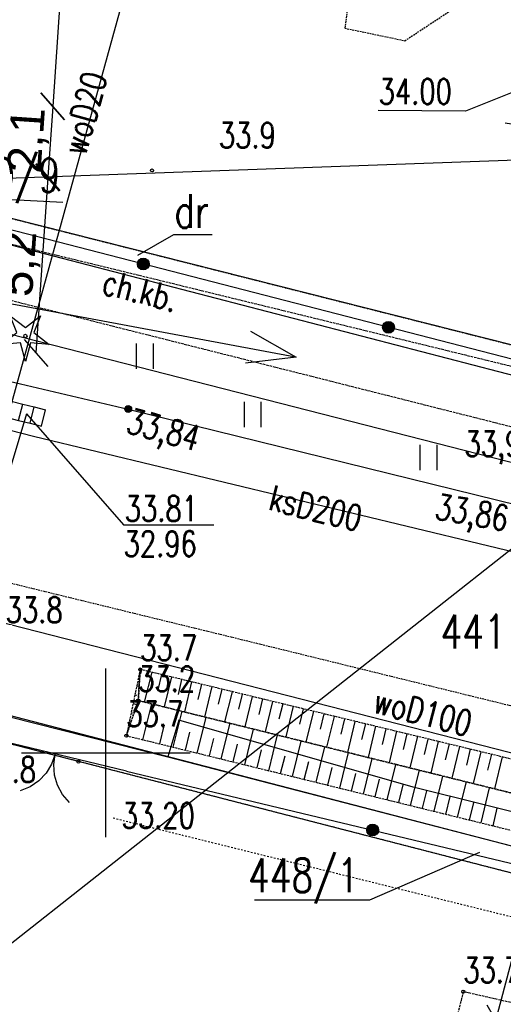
# Model space of a CAD drawing. Header units: millimetres. Extents: x 1427 to 82594, y 2364 to 16149.
# Tile 31 of 58: x 24367 to 24654, y 13220 to 13803. Entities that reach past the tile are written whole.
import ezdxf
from ezdxf.enums import TextEntityAlignment as Align

# ---------------------------------------------------------------- set-up
doc = ezdxf.new("R2010")
doc.units = ezdxf.units.MM
for name, pattern in [('1', [2, 1, -1]), ('2', [1, 0.5, -0.5]), ('423', [2, 1.5, -0.5]), ('424', [1.5, 1, -0.5]), ('9', [1.75, 1.25, -0.5]), ('901', [0])]:
    doc.linetypes.add(name, pattern=pattern)
for name, color, linetype in [('000_Inne__niezydentyfikowane_', 7, 'Continuous'), ('210-oznaczenie_konturu_uzytku_g', 7, 'Continuous'), ('211-numer_dzialki_ewidencyjnej', 7, 'Continuous'), ('218-kontur_uzytku_gruntowego', 7, 'Continuous'), ('219-dzialka_ewidencyjna', 7, 'Continuous'), ('brama', 7, 'Continuous'), ('chodnik', 7, 'Continuous'), ('chodnik-Atr17', 7, 'Continuous'), ('drzewo_iglaste', 7, 'Continuous'), ('inny_obiekt_zagospodarowania_te', 7, 'Continuous'), ('jezdnia', 7, 'Continuous'), ('kratka_sciekowa', 7, 'Continuous'), ('kraweznik', 7, 'Continuous'), ('obszar_utwardzony', 7, 'Continuous'), ('ogrodzenie_trwale', 7, 'Continuous'), ('opisy', 7, 'Continuous'), ('pikieta_naturalna', 7, 'Continuous'), ('pikieta_naturalna-Atr2', 7, 'Continuous'), ('pikieta_sztuczna', 7, 'Continuous'), ('pikieta_sztuczna-Atr2', 7, 'Continuous'), ('przewod_elektroenergetyczny_nis', 7, 'Continuous'), ('przewod_elektroenergetyczny_pod', 7, 'Continuous'), ('przewod_gazowy', 7, 'Continuous'), ('przewod_kanalizacyjny', 7, 'Continuous'), ('przewod_kanalizacyjny-Atr1', 7, 'Continuous'), ('przewod_telekomunikacyjny_podzi', 7, 'Continuous'), ('przewod_wodociagowy', 7, 'Continuous'), ('przewod_wodociagowy-Atr1', 7, 'Continuous'), ('rzedna-Atr2', 7, 'Continuous'), ('rzedna-Atr3', 7, 'Continuous'), ('skarpa_nieumocniona', 7, 'Continuous'), ('trawnik', 7, 'Continuous')]:
    doc.layers.add(name, color=color, linetype=linetype)
doc.styles.get("Standard").update_dxf_attribs({"font": 'arial.ttf'})
doc.styles.add('STYL_ARIAL', font='simplex', dxfattribs={"width": 0.75, "oblique": 0.1})
doc.dimstyles.new('ISO-25', dxfattribs={"dimtxt": 2.5, "dimasz": 2.5, "dimexe": 1.25, "dimexo": 0.625, "dimtad": 1, "dimtxsty": 'Standard', "dimcen": 2.5, "dimadec": 0, "dimazin": 0, "dimtfac": 1, "dimtmove": 0, "dimatfit": 3, "dimfxl": 1, "dimarcsym": 0})

# ---------------------------------------------------------------- blocks, each defined once
blk = doc.blocks.new('US05')
at = {"color": 7}
for points in [[(-0.525, 0.25, 0), (-0.175, 0.25, 0)], [(-0.525, -0.25, 0), (-0.525, 0.25, 0)], [(-0.175, 0.25, 0), (0.175, 0.25, 0)], [(-0.175, -0.25, 0), (-0.175, 0.25, 0)], [(0.175, 0.25, 0), (0.525, 0.25, 0)], [(0.175, -0.25, 0), (0.175, 0.25, 0)], [(0.525, -0.25, 0), (0.525, 0.25, 0)], [(-0.525, -0.25, 0), (-0.175, -0.25, 0)], [(-0.175, -0.25, 0), (0.175, -0.25, 0)], [(0.175, -0.25, 0), (0.525, -0.25, 0)]]:
    blk.add_polyline3d(points, dxfattribs=at)
blk = doc.blocks.new('OK02')
at = {"color": 7}
for points in [[(-0.75, 1.299, 0), (-0.4963, 1.1147, 0), (-0.2865, 0.8817, 0), (-0.1297, 0.6101, 0), (-0.0328, 0.3119, 0), (0, 0, 0)], [(0, 0, 0), (0.0328, 0.3119, 0), (0.1297, 0.6101, 0), (0.2865, 0.8817, 0), (0.4963, 1.1147, 0), (0.75, 1.299, 0)]]:
    blk.add_polyline3d(points, dxfattribs=at)
blk = doc.blocks.new('PW01')
at = {"color": 7}
blk.add_polyline3d([(0.045, 0, 0), (0.0318, -0.0318, 0), (0, -0.045, 0), (-0.0318, -0.0318, 0), (-0.045, 0, 0), (-0.0318, 0.0318, 0), (0, 0.045, 0), (0.0318, 0.0318, 0), (0.045, 0, 0)], dxfattribs=at)
blk = doc.blocks.new('921')
at = {"color": 0}
for p, q in [((-0.25, 0.1), (-0.45, 0.6)), ((-0.45, 0.6), (0, 0.25)), ((0, 0.25), (0.45, 0.6)), ((0.45, 0.6), (0.25, 0.1)), ((-0.7, -0.25), (-0.25, 0.1)), ((0.25, 0.1), (0.7, -0.25)), ((-0.15, -0.2), (-0.7, -0.25)), ((0, -0.75), (-0.15, -0.2)), ((0.15, -0.2), (0, -0.75)), ((0.7, -0.25), (0.15, -0.2))]:
    blk.add_line(p, q, dxfattribs=at)
blk.add_circle((0, 0), 0.05, dxfattribs=at)
blk = doc.blocks.new('TU04')
at = {"color": 7}
for points in [[(0, 0, 0), (0, 0.75, 0)], [(0.5, 0, 0), (0.5, 0.75, 0)]]:
    blk.add_polyline3d(points, dxfattribs=at)
blk = doc.blocks.new('801')
at = {"color": 0}
for radius in [0.1, 0.09, 0.08, 0.07, 0.06, 0.05, 0.04, 0.03, 0.02, 0.01]:
    blk.add_circle((0, 0), radius, dxfattribs=at)
blk = doc.blocks.new('_Oblique')
at = {"color": 0, "linetype": 'ByBlock', "lineweight": -2}
blk.add_line((-0.5, -0.5), (0.5, 0.5), dxfattribs=at)
blk = doc.blocks.new('*D74')
at = {"color": 0, "lineweight": -2, "transparency": 16777216}
blk.add_line((23467.95, 13676.71), (24785.55, 13724.18), dxfattribs=at)
at = {"layer": 'Defpoints', "color": 0, "transparency": 16777216}
for p in [(24785.55, 13724.18), (24785.55, 13724.14), (23467.95, 13676.67)]:
    blk.add_point(p, dxfattribs=at)
at = {"color": 0, "lineweight": -2, "transparency": 16777216, "xscale": 15, "yscale": 15, "zscale": 15}
for p, rotation in [((24785.55, 13724.18), 2.063234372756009), ((23467.95, 13676.71), 182.063234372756)]:
    blk.add_blockref('_Oblique', p, dxfattribs=dict(at, rotation=rotation))
at = {"color": 0, "transparency": 16777216, "insert": (24126.29, 13713.08), "char_height": 20, "attachment_point": 5, "rotation": 2.06323}
blk.add_mtext('67,0', dxfattribs=at)
blk = doc.blocks.new('*D75')
at = {"color": 0, "lineweight": -2, "transparency": 16777216}
blk.add_line((24408.78, 14073.88), (24386.74, 13751.43), dxfattribs=at)
at = {"layer": 'Defpoints', "color": 0, "transparency": 16777216}
for p in [(24807.79, 14046.61), (24386.74, 13751.43), (24785.76, 13724.16)]:
    blk.add_point(p, dxfattribs=at)
at = {"color": 0, "lineweight": -2, "transparency": 16777216, "xscale": 15, "yscale": 15, "zscale": 15}
for p, rotation in [((24408.78, 14073.88), 86.09152661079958), ((24386.74, 13751.43), 266.0915266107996)]:
    blk.add_blockref('_Oblique', p, dxfattribs=dict(at, rotation=rotation))
at = {"color": 0, "transparency": 16777216, "insert": (24385.15, 13913.51), "char_height": 20, "attachment_point": 5, "rotation": 86.09153}
blk.add_mtext('16,03', dxfattribs=at)
blk = doc.blocks.new('*D76')
at = {"color": 0, "lineweight": -2, "transparency": 16777216}
blk.add_line((24386.74, 13751.43), (24383.88, 13709.52), dxfattribs=at)
at = {"layer": 'Defpoints', "color": 0, "transparency": 16777216}
for p in [(24928.22, 13714.43), (24383.88, 13709.52), (24925.36, 13672.53)]:
    blk.add_point(p, dxfattribs=at)
at = {"color": 0, "lineweight": -2, "transparency": 16777216, "xscale": 15, "yscale": 15, "zscale": 15}
for p, rotation in [((24386.74, 13751.43), 86.09152661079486), ((24383.88, 13709.52), 266.0915266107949)]:
    blk.add_blockref('_Oblique', p, dxfattribs=dict(at, rotation=rotation))
at = {"color": 0, "transparency": 16777216, "insert": (24372.7, 13731.34), "char_height": 20, "attachment_point": 5, "rotation": 86.09153}
blk.add_mtext('2,1', dxfattribs=at)
blk = doc.blocks.new('*D77')
at = {"color": 0, "lineweight": -2, "transparency": 16777216}
blk.add_line((24383.74, 13709.14), (24376.76, 13605.43), dxfattribs=at)
at = {"layer": 'Defpoints', "color": 0, "transparency": 16777216}
for p in [(24782.99, 13682.26), (24376.76, 13605.43), (24776.01, 13578.54)]:
    blk.add_point(p, dxfattribs=at)
at = {"color": 0, "lineweight": -2, "transparency": 16777216, "xscale": 15, "yscale": 15, "zscale": 15}
for p, rotation in [((24383.74, 13709.14), 86.1474941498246), ((24376.76, 13605.43), 266.1474941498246)]:
    blk.add_blockref('_Oblique', p, dxfattribs=dict(at, rotation=rotation))
at = {"color": 0, "transparency": 16777216, "insert": (24367.64, 13658.13), "char_height": 20, "attachment_point": 5, "rotation": 86.14749}
blk.add_mtext('5,2', dxfattribs=at)
blk = doc.blocks.new('*D105')
at = {"color": 0, "lineweight": -2, "transparency": 16777216}
for p, q in [((24649.15, 13210.27), (24785.43, 13724.17)), ((24784.82, 13724.33), (24784.22, 13724.5)), ((24648.54, 13210.43), (24647.94, 13210.59))]:
    blk.add_line(p, q, dxfattribs=at)
at = {"layer": 'Defpoints', "color": 0, "transparency": 16777216}
for p in [(24785.43, 13724.17), (24785.43, 13724.17), (24649.15, 13210.27)]:
    blk.add_point(p, dxfattribs=at)
at = {"color": 0, "lineweight": -2, "transparency": 16777216, "xscale": 15, "yscale": 15, "zscale": 15}
for p, rotation in [((24785.43, 13724.17), 75.14792138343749), ((24649.15, 13210.27), 255.1479213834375)]:
    blk.add_blockref('_Oblique', p, dxfattribs=dict(at, rotation=rotation))
at = {"color": 0, "transparency": 16777216, "insert": (24705.06, 13470.46), "char_height": 20, "attachment_point": 5, "rotation": 75.14792}
blk.add_mtext('26,58', dxfattribs=at)

msp = doc.modelspace()

# ---------------------------------------------------------------- linework, layer by layer
msp.add_line((24350.606, 13246.966), (24730.313, 13546.15))
at = {"layer": '000_Inne__niezydentyfikowane_', "color": 7}
for points in [[(24439.347, 13417.873, 0), (24438.747, 13415.473, 0)], [(24445.347, 13416.473, 0), (24440.947, 13398.673, 0)], [(24451.147, 13415.073, 0), (24448.947, 13406.073, 0)], [(24457.147, 13413.673, 0), (24452.747, 13395.873, 0)], [(24436.547, 13408.273, 0), (24437.947, 13408.073, 0)], [(24462.947, 13412.073, 0), (24460.947, 13403.273, 0)], [(24468.947, 13410.673, 0), (24464.747, 13392.873, 0)], [(24474.947, 13409.273, 0), (24472.747, 13400.273, 0)], [(24480.947, 13407.873, 0), (24476.547, 13389.873, 0)], [(24435.347, 13403.073, 0), (24436.547, 13402.873, 0)], [(24486.947, 13406.473, 0), (24484.747, 13397.473, 0)], [(24492.947, 13404.873, 0), (24488.547, 13387.073, 0)], [(24498.947, 13403.473, 0), (24496.747, 13394.473, 0)], [(24504.947, 13402.073, 0), (24500.547, 13384.073, 0)], [(24434.347, 13397.873, 0), (24436.547, 13397.273, 0)], [(24440.147, 13376.473, 0), (24445.347, 13397.673, 0)], [(24510.947, 13400.673, 0), (24508.747, 13391.473, 0)], [(24516.947, 13399.073, 0), (24512.547, 13381.073, 0)], [(24522.947, 13397.673, 0), (24520.747, 13388.673, 0)], [(24529.147, 13396.273, 0), (24524.747, 13378.073, 0)], [(24433.147, 13392.473, 0), (24433.947, 13392.473, 0)], [(24458.147, 13372.073, 0), (24463.347, 13393.273, 0)], [(24535.147, 13394.673, 0), (24532.947, 13385.673, 0)], [(24541.147, 13393.273, 0), (24536.747, 13375.073, 0)], [(24547.347, 13391.873, 0), (24545.147, 13382.673, 0)], [(24553.347, 13390.273, 0), (24548.947, 13372.073, 0)], [(24432.147, 13387.273, 0), (24433.147, 13387.073, 0)], [(24450.147, 13374.073, 0), (24452.747, 13384.673, 0)], [(24472.347, 13368.473, 0), (24477.547, 13389.673, 0)], [(24486.547, 13365.073, 0), (24491.747, 13386.273, 0)], [(24559.547, 13388.873, 0), (24557.347, 13379.673, 0)], [(24565.747, 13387.273, 0), (24561.347, 13368.873, 0)], [(24571.947, 13385.873, 0), (24569.547, 13376.673, 0)], [(24577.947, 13384.473, 0), (24573.547, 13365.873, 0)], [(24430.947, 13382.073, 0), (24431.147, 13382.073, 0)], [(24465.347, 13370.273, 0), (24467.947, 13380.873, 0)], [(24500.547, 13361.673, 0), (24505.747, 13382.673, 0)], [(24514.747, 13358.073, 0), (24519.947, 13379.273, 0)], [(24584.147, 13382.873, 0), (24581.947, 13373.673, 0)], [(24590.347, 13381.473, 0), (24585.947, 13362.873, 0)], [(24596.547, 13379.873, 0), (24594.347, 13370.673, 0)], [(24602.747, 13378.473, 0), (24598.347, 13359.873, 0)], [(24479.547, 13366.873, 0), (24482.147, 13377.273, 0)], [(24493.547, 13363.273, 0), (24496.147, 13373.873, 0)], [(24528.747, 13354.673, 0), (24533.947, 13375.673, 0)], [(24608.947, 13376.873, 0), (24606.747, 13367.673, 0)], [(24615.147, 13375.473, 0), (24610.747, 13356.673, 0)], [(24621.547, 13373.873, 0), (24619.147, 13364.473, 0)], [(24627.747, 13372.473, 0), (24623.147, 13353.673, 0)], [(24507.747, 13359.873, 0), (24510.347, 13370.473, 0)], [(24521.747, 13356.473, 0), (24524.347, 13366.873, 0)], [(24542.747, 13351.273, 0), (24547.947, 13372.273, 0)], [(24556.747, 13347.873, 0), (24561.947, 13368.873, 0)], [(24633.947, 13370.873, 0), (24631.747, 13361.473, 0)], [(24640.347, 13369.273, 0), (24635.747, 13350.473, 0)], [(24646.547, 13367.873, 0), (24644.347, 13358.473, 0)], [(24535.747, 13352.873, 0), (24538.347, 13363.473, 0)], [(24570.747, 13344.273, 0), (24575.947, 13365.273, 0)], [(24584.747, 13340.873, 0), (24589.947, 13361.873, 0)], [(24652.947, 13366.273, 0), (24648.347, 13347.473, 0)], [(24549.747, 13349.473, 0), (24552.347, 13360.073, 0)], [(24563.747, 13346.073, 0), (24566.347, 13356.473, 0)], [(24598.747, 13337.473, 0), (24603.947, 13358.473, 0)], [(24577.747, 13342.673, 0), (24580.347, 13353.073, 0)], [(24591.747, 13339.273, 0), (24594.347, 13349.673, 0)], [(24612.747, 13334.073, 0), (24617.747, 13354.873, 0)], [(24626.547, 13330.673, 0), (24631.747, 13351.473, 0)], [(24605.747, 13335.873, 0), (24608.347, 13346.273, 0)], [(24640.547, 13327.273, 0), (24645.547, 13348.073, 0)], [(24619.547, 13332.273, 0), (24622.147, 13342.873, 0)], [(24633.547, 13328.873, 0), (24636.147, 13339.273, 0)], [(24647.547, 13325.473, 0), (24649.947, 13335.873, 0)]]:
    msp.add_polyline3d(points, dxfattribs=at)
at = {"layer": '210-oznaczenie_konturu_uzytku_g', "color": 3}
msp.add_polyline3d([(24481.253, 13675.393, 0), (24458.365, 13675.393, 0), (24436.909, 13663.235, 0)], dxfattribs=at)
at = {"layer": '211-numer_dzialki_ewidencyjnej', "color": 7}
msp.add_polyline3d([(24506.321, 13281.601, 0), (24574.505, 13281.601, 0), (24639.767, 13309.849, 0)], dxfattribs=at)
at = {"layer": '218-kontur_uzytku_gruntowego', "color": 3, "linetype": '2'}
for points in [[(24166.747, 13734.473, 0), (24713.747, 13596.273, 0)], [(25080.147, 13188.873, 0), (24346.547, 13377.873, 0)]]:
    msp.add_polyline3d(points, dxfattribs=at)
at = {"layer": '219-dzialka_ewidencyjna', "color": 7}
for points in [[(24713.747, 13596.273, 0), (24166.747, 13734.473, 0)], [(24711.747, 13578.473, 0), (24164.347, 13720.473, 0)], [(25087.547, 13201.873, 0), (24350.347, 13393.473, 0)], [(25080.147, 13188.873, 0), (24346.547, 13377.873, 0)]]:
    msp.add_polyline3d(points, dxfattribs=at)
at = {"layer": 'brama', "color": 7}
msp.add_polyline3d([(24430.347, 13357.873, 0), (24345.947, 13378.073, 0)], dxfattribs=at)
at = {"layer": 'chodnik', "color": 7, "linetype": '423'}
for points in [[(23936.547, 13774.873, 0), (23927.547, 13745.673, 0), (24226.147, 13670.873, 0), (24686.607, 13554.693, 0), (24692.187, 13589.213, 0), (24232.947, 13701.273, 0), (23936.547, 13774.873, 0)], [(24603.747, 13124.673, 0), (24625.947, 13120.473, 0), (24649.147, 13210.273, 0), (24917.747, 13141.073, 0), (24923.347, 13160.673, 0), (24629.947, 13227.273, 0), (24603.747, 13124.673, 0)]]:
    msp.add_polyline3d(points, dxfattribs=at)
at = {"layer": 'inny_obiekt_zagospodarowania_te', "color": 7, "linetype": '1'}
msp.add_polyline3d([(25044.747, 13175.873, 0), (24422.147, 13330.073, 0)], dxfattribs=at)
at = {"layer": 'jezdnia', "color": 7, "linetype": '424'}
for points in [[(23847.747, 13594.873, 0), (24498.347, 13435.873, 0)], [(24498.347, 13435.873, 0), (25024.547, 13306.673, 0)]]:
    msp.add_polyline3d(points, dxfattribs=at)
at = {"layer": 'kraweznik', "color": 7}
msp.add_polyline3d([(23574.547, 13784.873, 0), (23811.747, 13722.473, 0), (23924.947, 13695.073, 0), (23928.547, 13694.273, 0), (24327.147, 13596.673, 0), (24431.467, 13572.253, 0), (24663.307, 13515.133, 0), (24684.667, 13535.873, 0), (24686.607, 13554.693, 0), (24692.187, 13589.213, 0), (24775.547, 13564.893, 0)], dxfattribs=at)
at = {"layer": 'obszar_utwardzony', "color": 7, "linetype": '424'}
msp.add_polyline3d([(24528.753, 13901.399, 0), (24522.915, 13873.709, 0), (24520.347, 13861.523, 0), (24567.147, 13849.323, 0), (24559.747, 13797.723, 0), (24595.347, 13790.323, 0), (24625.347, 13810.123, 0), (24646.547, 13836.923, 0), (24667.947, 13833.573, 0)], dxfattribs=at)
at = {"layer": 'ogrodzenie_trwale', "color": 7, "linetype": '901'}
for points in [[(24654.807, 13741.773, 0), (24706.447, 13733.633, 0), (24689.207, 13593.953, 0), (24175.747, 13726.273, 0), (24219.547, 13910.273, 0), (24646.547, 13837.873, 0)], [(24430.347, 13357.873, 0), (24789.747, 13271.873, 0), (25078.347, 13196.873, 0), (25065.947, 13143.873, 0), (25056.747, 13139.873, 0)]]:
    msp.add_polyline3d(points, dxfattribs=at)
at = {"layer": 'ogrodzenie_trwale', "color": 7}
for centre, radius in [((24440.355, 13658.083), 3.5), ((24440.355, 13658.083), 3.15), ((24440.355, 13658.083), 2.8), ((24440.355, 13658.083), 2.45), ((24440.355, 13658.083), 2.1), ((24440.355, 13658.083), 1.75), ((24440.355, 13658.083), 1.4), ((24440.355, 13658.083), 1.05), ((24440.355, 13658.083), 0.7), ((24585.609, 13620.651), 3.5), ((24585.609, 13620.651), 3.15), ((24585.609, 13620.651), 2.8), ((24585.609, 13620.651), 2.45), ((24585.609, 13620.651), 2.1), ((24585.609, 13620.651), 1.75), ((24585.609, 13620.651), 1.4), ((24585.609, 13620.651), 1.05), ((24585.609, 13620.651), 0.7), ((24576.229, 13322.965), 3.5), ((24576.229, 13322.965), 3.15), ((24576.229, 13322.965), 2.8), ((24576.229, 13322.965), 2.45), ((24576.229, 13322.965), 2.1), ((24576.229, 13322.965), 1.75), ((24576.229, 13322.965), 1.4), ((24576.229, 13322.965), 1.05), ((24576.229, 13322.965), 0.7)]:
    msp.add_circle(centre, radius, dxfattribs=at)
at = {"layer": 'opisy', "color": 7}
for points in [[(24418.147, 13318.673, 0), (24418.147, 13418.673, 0)], [(24368.147, 13368.673, 0), (24468.147, 13368.673, 0)]]:
    msp.add_polyline3d(points, dxfattribs=at)
at = {"layer": 'przewod_elektroenergetyczny_nis', "color": 1}
for points in [[(24236.537, 13658.883, 0), (24334.775, 13639.647, 0), (24530.443, 13603.071, 0)], [(24503.861, 13618.401, 0), (24530.861, 13602.921, 0), (24500.981, 13599.321, 0)]]:
    msp.add_polyline3d(points, dxfattribs=at)
at = {"layer": 'przewod_elektroenergetyczny_pod', "color": 7}
msp.add_polyline3d([(24392.689, 13694.575, 0), (24327.499, 13697.901, 0), (24313.531, 13687.257, 0)], dxfattribs=at)
at = {"layer": 'przewod_gazowy', "color": 40}
for points in [[(23298.147, 13526.473, 0), (23319.347, 13595.473, 0), (23347.547, 13641.873, 0), (23408.947, 13646.473, 0), (24329.147, 13398.073, 0), (24454.947, 13366.273, 0)], [(25814.147, 13041.473, 0), (25704.747, 13072.473, 0), (24976.347, 13254.873, 0), (24600.147, 13348.273, 0), (24461.347, 13388.073, 0), (24454.947, 13366.273, 0)], [(24454.947, 13366.273, 0), (25160.147, 13183.873, 0), (25783.347, 13030.273, 0), (25841.947, 13212.673, 0), (26541.347, 13051.473, 0), (26611.111, 13041.135, 0)]]:
    msp.add_polyline3d(points, dxfattribs=at)
at = {"layer": 'przewod_kanalizacyjny', "color": 34}
for points in [[(23216.747, 13856.873, 0), (23768.747, 13711.873, 0), (24375.347, 13556.273, 0), (24714.747, 13474.473, 0), (25164.947, 13360.073, 0)], [(24371.147, 13569.473, 0), (24328.947, 13428.673, 0), (23624.747, 13612.473, 0), (23319.147, 13677.673, 0)]]:
    msp.add_polyline3d(points, dxfattribs=at)
at = {"layer": 'przewod_telekomunikacyjny_podzi', "color": 30}
msp.add_polyline3d([(23246.747, 13975.673, 0), (23290.147, 13934.473, 0), (23375.147, 13866.873, 0), (24049.947, 13696.273, 0), (24664.347, 13539.273, 0), (25097.947, 13437.273, 0), (25266.947, 13389.673, 0)], dxfattribs=at)
at = {"layer": 'przewod_wodociagowy', "color": 5}
for points in [[(24328.347, 13452.873, 0), (24455.277, 13912.173, 0)], [(25855.147, 13071.073, 0), (25493.347, 13154.073, 0), (25310.747, 13201.673, 0), (25281.947, 13209.073, 0), (24328.347, 13452.873, 0), (24159.747, 13499.273, 0), (23467.947, 13676.673, 0), (23252.347, 13733.273, 0), (23237.147, 13735.873, 0)]]:
    msp.add_polyline3d(points, dxfattribs=at)
at = {"layer": 'rzedna-Atr2', "color": 7}
for points in [[(24691.547, 13772.673, 0), (24631.273, 13748.581, 0), (24579.439, 13748.917, 0)], [(24371.147, 13569.473, 0), (24428.705, 13503.661, 0), (24482.215, 13503.661, 0)]]:
    msp.add_polyline3d(points, dxfattribs=at)
at = {"layer": 'skarpa_nieumocniona', "color": 7, "linetype": '9'}
for points in [[(24430.347, 13378.873, 0), (24437.347, 13399.673, 0), (24438.547, 13418.073, 0), (24430.347, 13378.873, 0)], [(24430.347, 13378.873, 0), (24437.347, 13399.673, 0), (24438.547, 13418.073, 0), (24430.347, 13378.873, 0)], [(24438.547, 13418.073, 0), (24437.347, 13399.673, 0), (24797.347, 13310.473, 0), (25078.347, 13241.673, 0), (25084.947, 13260.873, 0), (24802.147, 13330.273, 0), (24438.547, 13418.073, 0)], [(24438.547, 13418.073, 0), (24437.347, 13399.673, 0), (24797.347, 13310.473, 0), (25078.347, 13241.673, 0), (25084.947, 13260.873, 0), (24802.147, 13330.273, 0), (24438.547, 13418.073, 0)], [(25078.347, 13241.673, 0), (24797.347, 13310.473, 0), (24437.347, 13399.673, 0), (24430.347, 13378.873, 0), (24793.347, 13289.673, 0), (25077.947, 13222.873, 0), (25078.347, 13241.673, 0)], [(25078.347, 13241.673, 0), (24797.347, 13310.473, 0), (24437.347, 13399.673, 0), (24430.347, 13378.873, 0), (24793.347, 13289.673, 0), (25077.947, 13222.873, 0), (25078.347, 13241.673, 0)]]:
    msp.add_polyline3d(points, dxfattribs=at)

# ---------------------------------------------------------------- block references
at = {"layer": 'brama', "color": 7, "xscale": 20, "yscale": 20, "zscale": 20, "rotation": 166.54164}
msp.add_blockref('OK02', (24388.147, 13367.973), dxfattribs=at)
at = {"layer": 'drzewo_iglaste', "color": 3, "xscale": 20, "yscale": 20, "zscale": 20}
msp.add_blockref('921', (24370.547, 13615.473), dxfattribs=at)
at = {"layer": 'kratka_sciekowa', "color": 34, "xscale": 20, "yscale": 20, "zscale": 20, "rotation": 346.0837}
msp.add_blockref('US05', (24371.147, 13569.473), dxfattribs=at)
at = {"layer": 'pikieta_naturalna', "color": 7, "xscale": 20, "yscale": 20, "zscale": 20}
for p in [(24445.547, 13713.473), (24438.547, 13418.073), (24437.347, 13399.673), (24430.347, 13378.873)]:
    msp.add_blockref('PW01', p, dxfattribs=at)
at = {"layer": 'pikieta_sztuczna', "color": 7, "xscale": 20, "yscale": 20, "zscale": 20}
for p in [(24401.947, 13363.473), (24629.947, 13227.273)]:
    msp.add_blockref('PW01', p, dxfattribs=at)
at = {"layer": 'pikieta_sztuczna-Atr2', "color": 7, "xscale": 20, "yscale": 20, "zscale": 20}
msp.add_blockref('801', (24431.467, 13572.253, 678.7), dxfattribs=at)
at = {"layer": 'trawnik', "color": 7, "xscale": 20, "yscale": 20, "zscale": 20}
for p in [(24436.429, 13596.121), (24500.287, 13561.407), (24604.431, 13536.121)]:
    msp.add_blockref('TU04', p, dxfattribs=at)

# ---------------------------------------------------------------- texts
at = {"layer": '210-oznaczenie_konturu_uzytku_g', "color": 3, "style": 'STYL_ARIAL', "width": 0.75}
msp.add_text('dr', height=20, dxfattribs=at).set_placement((24458.775, 13673.435), align=Align.BOTTOM_LEFT)
at = {"layer": '211-numer_dzialki_ewidencyjnej', "color": 7, "style": 'STYL_ARIAL', "width": 0.75}
for s, p in [('440/9', (24325.589, 13694.725)), ('448/1', (24502.465, 13280.147))]:
    msp.add_text(s, height=20, dxfattribs=at).set_placement(p, align=Align.BOTTOM_LEFT)
msp.add_text('441', height=20, dxfattribs=at).set_placement((24616.531, 13450.425), align=Align.TOP_LEFT)
at = {"layer": 'chodnik-Atr17', "color": 7, "style": 'STYL_ARIAL', "width": 0.75}
msp.add_text('ch.kb.', height=15, rotation=345.835, dxfattribs=at).set_placement((24413.951, 13636.281), align=Align.BOTTOM_LEFT)
at = {"layer": 'ogrodzenie_trwale', "color": 7, "style": 'STYL_ARIAL', "width": 0.75}
msp.add_text('33,95', height=15, dxfattribs=at).set_placement((24630.665, 13559.217), align=Align.TOP_LEFT)
msp.add_text('33,86', height=15, rotation=350.1004, dxfattribs=at).set_placement((24615.053, 13522.167), align=Align.TOP_LEFT)
at = {"layer": 'pikieta_naturalna-Atr2', "color": 7, "style": 'STYL_ARIAL', "width": 0.75}
for s, p in [('33.9', (24485.147, 13722.307)), ('33.8', (24358.857, 13441.327)), ('33.7', (24438.547, 13418.907)), ('33.2', (24437.347, 13400.507)), ('33.7', (24430.347, 13379.707)), ('33.8', (24343.113, 13346.733))]:
    msp.add_text(s, height=15, dxfattribs=at).set_placement(p, align=Align.BOTTOM_LEFT)
at = {"layer": 'pikieta_sztuczna-Atr2', "color": 7, "style": 'STYL_ARIAL', "width": 0.75}
msp.add_text('33,84', height=15, rotation=344.7956, dxfattribs=at).set_placement((24433.465, 13573.055), align=Align.TOP_LEFT)
for s, p in [('33.20', (24427.547, 13319.507)), ('33.75', (24629.947, 13228.107))]:
    msp.add_text(s, height=15, dxfattribs=at).set_placement(p, align=Align.BOTTOM_LEFT)
at = {"layer": 'przewod_kanalizacyjny-Atr1', "color": 34, "style": 'STYL_ARIAL', "width": 0.75}
msp.add_text('ksD200', height=15, rotation=346.449, dxfattribs=at).set_placement((24515.603, 13520.073), align=Align.MIDDLE_LEFT)
at = {"layer": 'przewod_wodociagowy-Atr1', "color": 5, "style": 'STYL_ARIAL', "width": 0.75}
for s, rotation, p in [('woD20', 74.562, (24398.875, 13723.721)), ('woD100', 345.658, (24577.527, 13400.109))]:
    msp.add_text(s, height=15, rotation=rotation, dxfattribs=at).set_placement(p, align=Align.MIDDLE_LEFT)
at = {"layer": 'rzedna-Atr2', "color": 34, "style": 'STYL_ARIAL', "width": 0.75}
for s, p in [('34.00', (24579.777, 13748.227)), ('33.81', (24429.379, 13501.279))]:
    msp.add_text(s, height=15, dxfattribs=at).set_placement(p, align=Align.BOTTOM_LEFT)
at = {"layer": 'rzedna-Atr3', "color": 34, "style": 'STYL_ARIAL', "width": 0.75}
msp.add_text('32.96', height=15, dxfattribs=at).set_placement((24428.705, 13480.485), align=Align.BOTTOM_LEFT)

# ---------------------------------------------------------------- dimensions: what is measured, and where the dimension line sits
at = {"color": 1}
for p1, p2, distance, text, override, picture, middle in [((24807.791, 14046.614), (24785.761, 13724.165), -399.947, '16,03', {"dimtxt": 20, "dimasz": 15, "dimblk1": 'Oblique', "dimblk2": 'Oblique', "dimsah": 1, "dimse1": 1, "dimse2": 1, "dimtmove": 2}, '*D75', (24385.145, 13913.513)), ((24928.224, 13714.431), (24925.362, 13672.529), -542.742, '2,1', {"dimtxt": 20, "dimasz": 15, "dimblk1": 'Oblique', "dimblk2": 'Oblique', "dimsah": 1, "dimse1": 1, "dimse2": 1, "dimtmove": 2}, '*D76', (24372.699, 13731.337)), ((23467.947, 13676.673), (24785.547, 13724.14), 0.039, '67,0', {"dimtxt": 20, "dimasz": 15, "dimblk1": 'Oblique', "dimblk2": 'Oblique', "dimsah": 1, "dimse1": 1, "dimse2": 1}, '*D74', (24126.29, 13713.081)), ((24649.147, 13210.273), (24785.426, 13724.175), 0, '26,58', {"dimtxt": 20, "dimasz": 15, "dimblk1": 'Oblique', "dimblk2": 'Oblique', "dimsah": 1, "dimtmove": 2}, '*D105', (24705.065, 13470.465)), ((24782.995, 13682.256), (24776.011, 13578.542), -400.155, '5,2', {"dimtxt": 20, "dimasz": 15, "dimblk1": 'Oblique', "dimblk2": 'Oblique', "dimsah": 1, "dimse1": 1, "dimse2": 1, "dimtmove": 2}, '*D77', (24367.636, 13658.134))]:
    dim = msp.add_aligned_dim(p1=p1, p2=p2, distance=distance, text=text, dimstyle='ISO-25', override=override, dxfattribs=at)
    dim.commit()
    dim.dimension.update_dxf_attribs({"geometry": picture, "text_midpoint": middle})

doc.saveas('drawing.dxf')
